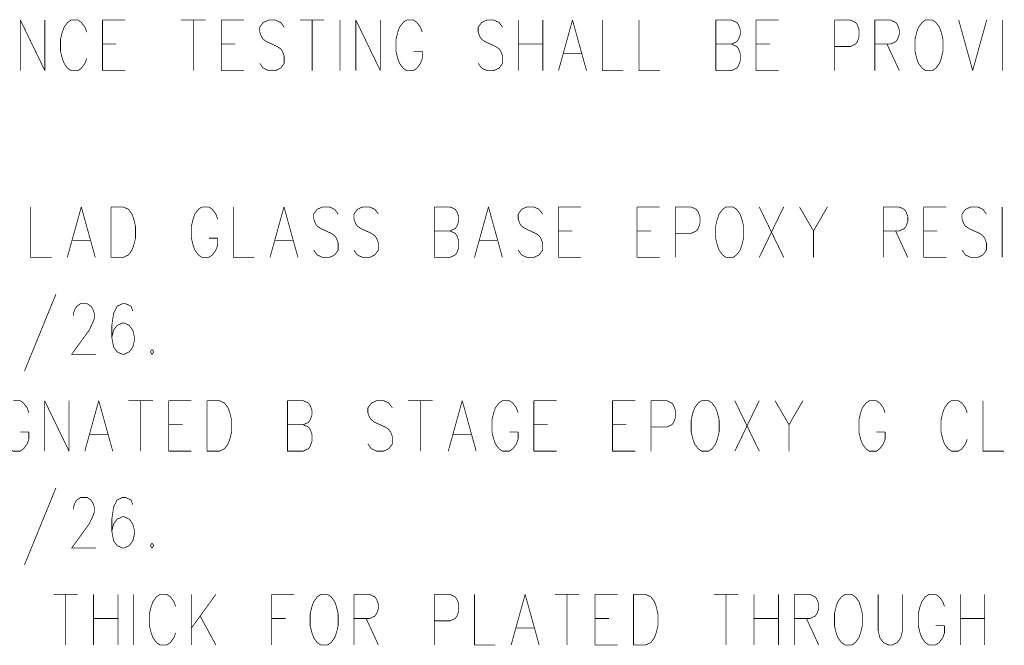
# Model space of a CAD drawing. Extents: x 0 to 34, y 0 to 22.
# Tile 24 of 33: x 21.871 to 23.152, y 9.849 to 10.663. Entities that reach past the tile are written whole.
import ezdxf

# ---------------------------------------------------------------- set-up
doc = ezdxf.new("R2010")
doc.units = 0
doc.header["$MEASUREMENT"] = 0
doc.layers.add('DD_PHO', color=7, linetype='CONTINUOUS')

msp = doc.modelspace()

# ---------------------------------------------------------------- linework, layer by layer
at = {"layer": 'DD_PHO', "const_width": 0.001}
for points in [[(21.872, 10.6625), (21.872, 10.5968)], [(21.872, 10.6625), (21.9039, 10.5968)], [(21.9039, 10.6625), (21.9039, 10.5968)], [(21.9379, 10.6625), (21.9334, 10.6593), (21.9289, 10.6531), (21.9266, 10.6468), (21.9243, 10.6375)], [(21.947, 10.6625), (21.9379, 10.6625)], [(21.9584, 10.6468), (21.9561, 10.6531), (21.9516, 10.6593), (21.947, 10.6625)], [(21.9789, 10.6625), (21.9789, 10.5968)], [(21.9789, 10.6625), (22.0084, 10.6625)], [(22.0811, 10.6625), (22.1129, 10.6625)], [(22.097, 10.6625), (22.097, 10.5968)], [(22.1334, 10.6625), (22.1334, 10.5968)], [(22.1334, 10.6625), (22.1629, 10.6625)], [(22.1948, 10.6625), (22.1879, 10.6593), (22.1834, 10.6531), (22.1834, 10.6468), (22.1857, 10.6406), (22.1879, 10.6375)], [(22.2039, 10.6625), (22.1948, 10.6625)], [(22.2152, 10.6531), (22.2107, 10.6593), (22.2039, 10.6625)], [(22.2357, 10.6625), (22.2675, 10.6625)], [(22.2516, 10.6625), (22.2516, 10.5968)], [(22.2879, 10.6625), (22.2879, 10.5968)], [(22.3084, 10.6625), (22.3084, 10.5968)], [(22.3084, 10.6625), (22.3402, 10.5968)], [(22.3402, 10.6625), (22.3402, 10.5968)], [(22.3743, 10.6625), (22.3698, 10.6593), (22.3652, 10.6531), (22.3629, 10.6468), (22.3607, 10.6375)], [(22.3834, 10.6625), (22.3743, 10.6625)], [(22.3948, 10.6468), (22.3925, 10.6531), (22.3879, 10.6593), (22.3834, 10.6625)], [(22.4789, 10.6625), (22.472, 10.6593), (22.4675, 10.6531), (22.4675, 10.6468), (22.4698, 10.6406), (22.472, 10.6375)], [(22.4879, 10.6625), (22.4789, 10.6625)], [(22.4993, 10.6531), (22.4948, 10.6593), (22.4879, 10.6625)], [(22.5198, 10.6625), (22.5198, 10.5968)], [(22.5516, 10.6625), (22.5516, 10.5968)], [(22.5902, 10.6625), (22.572, 10.5968)], [(22.5902, 10.6625), (22.6084, 10.5968)], [(22.6289, 10.6625), (22.6289, 10.5968), (22.6561, 10.5968)], [(22.6766, 10.6625), (22.6766, 10.5968), (22.7039, 10.5968)], [(22.7766, 10.6625), (22.7766, 10.5968)], [(22.7766, 10.6625), (22.797, 10.6625)], [(22.797, 10.6625), (22.8039, 10.6593), (22.8061, 10.6562)], [(22.8061, 10.6562), (22.8084, 10.65)], [(22.8289, 10.6625), (22.8289, 10.5968)], [(22.8289, 10.6625), (22.8584, 10.6625)], [(22.9311, 10.6625), (22.9311, 10.5968)], [(22.9311, 10.6625), (22.9516, 10.6625)], [(22.9516, 10.6625), (22.9584, 10.6593), (22.9607, 10.6562)], [(22.9607, 10.6562), (22.9629, 10.65)], [(22.9834, 10.6625), (22.9834, 10.5968)], [(22.9834, 10.6625), (23.0039, 10.6625)], [(23.0039, 10.6625), (23.0107, 10.6593), (23.0129, 10.6562)], [(23.0129, 10.6562), (23.0152, 10.65)], [(23.0493, 10.6625), (23.0448, 10.6593), (23.0402, 10.6531), (23.0379, 10.6468), (23.0357, 10.6375)], [(23.0584, 10.6625), (23.0493, 10.6625)], [(23.072, 10.6375), (23.0698, 10.6468), (23.0675, 10.6531), (23.0629, 10.6593), (23.0584, 10.6625)], [(23.0925, 10.6625), (23.1107, 10.5968)], [(23.1289, 10.6625), (23.1107, 10.5968)], [(23.1493, 10.6625), (23.1493, 10.5968)], [(22.8084, 10.6437), (22.8061, 10.6375)], [(22.8084, 10.65), (22.8084, 10.6437)], [(22.9629, 10.65), (22.9629, 10.6406), (22.9607, 10.6343), (22.9584, 10.6312)], [(23.0152, 10.6437), (23.0129, 10.6375)], [(23.0152, 10.65), (23.0152, 10.6437)], [(21.9243, 10.6375), (21.9243, 10.6218), (21.9266, 10.6125)], [(21.9789, 10.6312), (21.997, 10.6312)], [(22.1334, 10.6312), (22.1516, 10.6312)], [(22.1879, 10.6375), (22.1925, 10.6343), (22.2061, 10.6281), (22.2107, 10.625)], [(22.3607, 10.6375), (22.3607, 10.6218), (22.3629, 10.6125)], [(22.472, 10.6375), (22.4766, 10.6343), (22.4902, 10.6281), (22.4948, 10.625)], [(22.5198, 10.6312), (22.5516, 10.6312)], [(22.7766, 10.6312), (22.797, 10.6312)], [(22.8061, 10.6375), (22.8039, 10.6343), (22.797, 10.6312)], [(22.797, 10.6312), (22.8039, 10.6281), (22.8061, 10.625)], [(22.8289, 10.6312), (22.847, 10.6312)], [(22.9584, 10.6312), (22.9516, 10.6281), (22.9311, 10.6281)], [(23.0039, 10.6312), (22.9834, 10.6312)], [(22.9993, 10.6312), (23.0152, 10.5968)], [(23.0129, 10.6375), (23.0107, 10.6343), (23.0039, 10.6312)], [(23.0357, 10.6375), (23.0357, 10.6218), (23.0379, 10.6125)], [(23.0698, 10.6125), (23.072, 10.6218), (23.072, 10.6375)], [(22.2107, 10.625), (22.2129, 10.6218), (22.2152, 10.6156), (22.2152, 10.6062)], [(22.3834, 10.6218), (22.3948, 10.6218)], [(22.3948, 10.6125), (22.3948, 10.6218)], [(22.4948, 10.625), (22.497, 10.6218), (22.4993, 10.6156), (22.4993, 10.6062)], [(22.5789, 10.6187), (22.6016, 10.6187)], [(22.8084, 10.6187), (22.8084, 10.6093), (22.8061, 10.6031), (22.8039, 10.6)], [(22.8061, 10.625), (22.8084, 10.6187)], [(21.9266, 10.6125), (21.9289, 10.6062)], [(21.9289, 10.6062), (21.9334, 10.6)], [(21.9516, 10.6), (21.9561, 10.6062)], [(21.9561, 10.6062), (21.9584, 10.6125)], [(22.1879, 10.6), (22.1834, 10.6062)], [(22.2152, 10.6062), (22.2107, 10.6)], [(22.3629, 10.6125), (22.3652, 10.6062)], [(22.3652, 10.6062), (22.3698, 10.6)], [(22.3879, 10.6), (22.3925, 10.6062)], [(22.3925, 10.6062), (22.3948, 10.6125)], [(22.472, 10.6), (22.4675, 10.6062)], [(22.4993, 10.6062), (22.4948, 10.6)], [(23.0379, 10.6125), (23.0402, 10.6062)], [(23.0402, 10.6062), (23.0448, 10.6)], [(23.0629, 10.6), (23.0675, 10.6062)], [(23.0675, 10.6062), (23.0698, 10.6125)], [(21.9334, 10.6), (21.9379, 10.5968), (21.947, 10.5968), (21.9516, 10.6)], [(21.9789, 10.5968), (22.0084, 10.5968)], [(22.1334, 10.5968), (22.1629, 10.5968)], [(22.2107, 10.6), (22.2039, 10.5968), (22.1948, 10.5968), (22.1879, 10.6)], [(22.3698, 10.6), (22.3743, 10.5968), (22.3834, 10.5968), (22.3879, 10.6)], [(22.4948, 10.6), (22.4879, 10.5968), (22.4789, 10.5968), (22.472, 10.6)], [(22.8039, 10.6), (22.797, 10.5968), (22.7766, 10.5968)], [(22.8289, 10.5968), (22.8584, 10.5968)], [(23.0448, 10.6), (23.0493, 10.5968), (23.0584, 10.5968), (23.0629, 10.6)], [(21.8854, 10.4195), (21.8854, 10.3538), (21.9127, 10.3538)], [(21.9513, 10.4195), (21.9331, 10.3538)], [(21.9513, 10.4195), (21.9695, 10.3538)], [(21.9899, 10.4195), (21.9899, 10.3538)], [(21.9899, 10.4195), (22.0059, 10.4195)], [(22.0059, 10.4195), (22.0127, 10.4163), (22.0172, 10.4101), (22.0195, 10.4038), (22.0218, 10.3945)], [(22.1081, 10.4195), (22.1036, 10.4163), (22.099, 10.4101), (22.0968, 10.4038), (22.0945, 10.3945)], [(22.1172, 10.4195), (22.1081, 10.4195)], [(22.1286, 10.4038), (22.1263, 10.4101), (22.1218, 10.4163), (22.1172, 10.4195)], [(22.149, 10.4195), (22.149, 10.3538), (22.1763, 10.3538)], [(22.2149, 10.4195), (22.1968, 10.3538)], [(22.2149, 10.4195), (22.2331, 10.3538)], [(22.2649, 10.4195), (22.2581, 10.4163), (22.2536, 10.4101), (22.2536, 10.4038), (22.2559, 10.3976), (22.2581, 10.3945)], [(22.274, 10.4195), (22.2649, 10.4195)], [(22.2854, 10.4101), (22.2809, 10.4163), (22.274, 10.4195)], [(22.3172, 10.4195), (22.3104, 10.4163), (22.3059, 10.4101), (22.3059, 10.4038), (22.3081, 10.3976), (22.3104, 10.3945)], [(22.3263, 10.4195), (22.3172, 10.4195)], [(22.3377, 10.4101), (22.3331, 10.4163), (22.3263, 10.4195)], [(22.4104, 10.4195), (22.4104, 10.3538)], [(22.4104, 10.4195), (22.4309, 10.4195)], [(22.4309, 10.4195), (22.4377, 10.4163), (22.4399, 10.4132)], [(22.4399, 10.4132), (22.4422, 10.407)], [(22.4809, 10.4195), (22.4627, 10.3538)], [(22.4809, 10.4195), (22.499, 10.3538)], [(22.5309, 10.4195), (22.524, 10.4163), (22.5195, 10.4101), (22.5195, 10.4038), (22.5218, 10.3976), (22.524, 10.3945)], [(22.5399, 10.4195), (22.5309, 10.4195)], [(22.5513, 10.4101), (22.5468, 10.4163), (22.5399, 10.4195)], [(22.5718, 10.4195), (22.5718, 10.3538)], [(22.5718, 10.4195), (22.6013, 10.4195)], [(22.674, 10.4195), (22.674, 10.3538)], [(22.674, 10.4195), (22.7036, 10.4195)], [(22.724, 10.4195), (22.724, 10.3538)], [(22.724, 10.4195), (22.7445, 10.4195)], [(22.7445, 10.4195), (22.7513, 10.4163), (22.7536, 10.4132)], [(22.7536, 10.4132), (22.7559, 10.407)], [(22.7899, 10.4195), (22.7854, 10.4163), (22.7809, 10.4101), (22.7786, 10.4038), (22.7763, 10.3945)], [(22.799, 10.4195), (22.7899, 10.4195)], [(22.8127, 10.3945), (22.8104, 10.4038), (22.8081, 10.4101), (22.8036, 10.4163), (22.799, 10.4195)], [(22.8331, 10.4195), (22.8649, 10.3538)], [(22.8649, 10.4195), (22.8331, 10.3538)], [(22.8854, 10.4195), (22.9036, 10.3882)], [(22.9218, 10.4195), (22.9036, 10.3882)], [(22.9945, 10.4195), (22.9945, 10.3538)], [(22.9945, 10.4195), (23.0149, 10.4195)], [(23.0149, 10.4195), (23.0218, 10.4163), (23.024, 10.4132)], [(23.024, 10.4132), (23.0263, 10.407)], [(23.0468, 10.4195), (23.0468, 10.3538)], [(23.0468, 10.4195), (23.0763, 10.4195)], [(23.1081, 10.4195), (23.1013, 10.4163), (23.0968, 10.4101), (23.0968, 10.4038), (23.099, 10.3976), (23.1013, 10.3945)], [(23.1172, 10.4195), (23.1081, 10.4195)], [(23.1286, 10.4101), (23.124, 10.4163), (23.1172, 10.4195)], [(23.149, 10.4195), (23.149, 10.3538)], [(22.4422, 10.4007), (22.4399, 10.3945)], [(22.4422, 10.407), (22.4422, 10.4007)], [(22.7559, 10.407), (22.7559, 10.3976), (22.7536, 10.3913), (22.7513, 10.3882)], [(23.0263, 10.4007), (23.024, 10.3945)], [(23.0263, 10.407), (23.0263, 10.4007)], [(22.0218, 10.3945), (22.0218, 10.3788), (22.0195, 10.3695)], [(22.0945, 10.3945), (22.0945, 10.3788), (22.0968, 10.3695)], [(22.2581, 10.3945), (22.2627, 10.3913), (22.2763, 10.3851), (22.2809, 10.382)], [(22.3104, 10.3945), (22.3149, 10.3913), (22.3286, 10.3851), (22.3331, 10.382)], [(22.4104, 10.3882), (22.4309, 10.3882)], [(22.4399, 10.3945), (22.4377, 10.3913), (22.4309, 10.3882)], [(22.4309, 10.3882), (22.4377, 10.3851), (22.4399, 10.382)], [(22.524, 10.3945), (22.5286, 10.3913), (22.5422, 10.3851), (22.5468, 10.382)], [(22.5718, 10.3882), (22.5899, 10.3882)], [(22.674, 10.3882), (22.6922, 10.3882)], [(22.7513, 10.3882), (22.7445, 10.3851), (22.724, 10.3851)], [(22.7763, 10.3945), (22.7763, 10.3788), (22.7786, 10.3695)], [(22.8104, 10.3695), (22.8127, 10.3788), (22.8127, 10.3945)], [(22.9036, 10.3882), (22.9036, 10.3538)], [(23.0149, 10.3882), (22.9945, 10.3882)], [(23.0104, 10.3882), (23.0263, 10.3538)], [(23.024, 10.3945), (23.0218, 10.3913), (23.0149, 10.3882)], [(23.0468, 10.3882), (23.0649, 10.3882)], [(23.1013, 10.3945), (23.1059, 10.3913), (23.1195, 10.3851), (23.124, 10.382)], [(21.9399, 10.3757), (21.9627, 10.3757)], [(22.1172, 10.3788), (22.1286, 10.3788)], [(22.1286, 10.3695), (22.1286, 10.3788)], [(22.2036, 10.3757), (22.2263, 10.3757)], [(22.2809, 10.382), (22.2831, 10.3788), (22.2854, 10.3726), (22.2854, 10.3632)], [(22.3331, 10.382), (22.3354, 10.3788), (22.3377, 10.3726), (22.3377, 10.3632)], [(22.4422, 10.3757), (22.4422, 10.3663), (22.4399, 10.3601), (22.4377, 10.357)], [(22.4399, 10.382), (22.4422, 10.3757)], [(22.4695, 10.3757), (22.4922, 10.3757)], [(22.5468, 10.382), (22.549, 10.3788), (22.5513, 10.3726), (22.5513, 10.3632)], [(23.124, 10.382), (23.1263, 10.3788), (23.1286, 10.3726), (23.1286, 10.3632)], [(22.0172, 10.3632), (22.0127, 10.357)], [(22.0195, 10.3695), (22.0172, 10.3632)], [(22.0968, 10.3695), (22.099, 10.3632)], [(22.099, 10.3632), (22.1036, 10.357)], [(22.1218, 10.357), (22.1263, 10.3632)], [(22.1263, 10.3632), (22.1286, 10.3695)], [(22.2581, 10.357), (22.2536, 10.3632)], [(22.2854, 10.3632), (22.2809, 10.357)], [(22.3104, 10.357), (22.3059, 10.3632)], [(22.3377, 10.3632), (22.3331, 10.357)], [(22.524, 10.357), (22.5195, 10.3632)], [(22.5513, 10.3632), (22.5468, 10.357)], [(22.7786, 10.3695), (22.7809, 10.3632)], [(22.7809, 10.3632), (22.7854, 10.357)], [(22.8036, 10.357), (22.8081, 10.3632)], [(22.8081, 10.3632), (22.8104, 10.3695)], [(23.1013, 10.357), (23.0968, 10.3632)], [(23.1286, 10.3632), (23.124, 10.357)], [(22.0127, 10.357), (22.0059, 10.3538), (21.9899, 10.3538)], [(22.1036, 10.357), (22.1081, 10.3538), (22.1172, 10.3538), (22.1218, 10.357)], [(22.2809, 10.357), (22.274, 10.3538), (22.2649, 10.3538), (22.2581, 10.357)], [(22.3331, 10.357), (22.3263, 10.3538), (22.3172, 10.3538), (22.3104, 10.357)], [(22.4377, 10.357), (22.4309, 10.3538), (22.4104, 10.3538)], [(22.5468, 10.357), (22.5399, 10.3538), (22.5309, 10.3538), (22.524, 10.357)], [(22.5718, 10.3538), (22.6013, 10.3538)], [(22.674, 10.3538), (22.7036, 10.3538)], [(22.7854, 10.357), (22.7899, 10.3538), (22.799, 10.3538), (22.8036, 10.357)], [(23.0468, 10.3538), (23.0763, 10.3538)], [(23.124, 10.357), (23.1172, 10.3538), (23.1081, 10.3538), (23.1013, 10.357)], [(21.9183, 10.306), (21.8774, 10.2059)], [(21.941, 10.281), (21.9433, 10.2872)], [(21.9433, 10.2872), (21.9456, 10.2903), (21.9501, 10.2935)], [(21.9501, 10.2935), (21.9592, 10.2935)], [(21.9592, 10.2935), (21.9638, 10.2903), (21.966, 10.2872)], [(21.966, 10.2872), (21.9683, 10.281)], [(22.0047, 10.2935), (21.9979, 10.2903), (21.9933, 10.281)], [(22.0092, 10.2935), (22.0047, 10.2935)], [(22.0183, 10.2841), (22.016, 10.2903), (22.0092, 10.2935)], [(21.941, 10.2778), (21.941, 10.281)], [(21.9683, 10.2747), (21.966, 10.2685)], [(21.9683, 10.281), (21.9683, 10.2747)], [(21.9933, 10.281), (21.991, 10.2653), (21.991, 10.2497)], [(21.966, 10.2685), (21.9615, 10.2591), (21.9388, 10.2278), (21.9706, 10.2278)], [(22.0047, 10.2685), (21.9979, 10.2653), (21.9933, 10.2591), (21.991, 10.2497)], [(22.0069, 10.2685), (22.0047, 10.2685)], [(22.0206, 10.2497), (22.0183, 10.2591), (22.0138, 10.2653), (22.0069, 10.2685)], [(21.991, 10.2497), (21.9933, 10.2372)], [(22.0183, 10.2372), (22.0206, 10.2466), (22.0206, 10.2497)], [(21.9933, 10.2372), (21.9979, 10.231)], [(22.0138, 10.231), (22.0183, 10.2372)], [(22.0433, 10.2341), (22.041, 10.231)], [(22.0456, 10.231), (22.0433, 10.2341)], [(21.9979, 10.231), (22.0047, 10.2278), (22.0069, 10.2278), (22.0138, 10.231)], [(22.041, 10.231), (22.0433, 10.2278), (22.0456, 10.231)], [(21.8718, 10.1675), (21.8627, 10.1675)], [(21.8831, 10.1518), (21.8809, 10.1581), (21.8763, 10.1643), (21.8718, 10.1675)], [(21.9036, 10.1675), (21.9036, 10.1018)], [(21.9036, 10.1675), (21.9354, 10.1018)], [(21.9354, 10.1675), (21.9354, 10.1018)], [(21.974, 10.1675), (21.9559, 10.1018)], [(21.974, 10.1675), (21.9922, 10.1018)], [(22.0127, 10.1675), (22.0445, 10.1675)], [(22.0286, 10.1675), (22.0286, 10.1018)], [(22.0649, 10.1675), (22.0649, 10.1018)], [(22.0649, 10.1675), (22.0945, 10.1675)], [(22.1149, 10.1675), (22.1149, 10.1018)], [(22.1149, 10.1675), (22.1309, 10.1675)], [(22.1309, 10.1675), (22.1377, 10.1643), (22.1422, 10.1581), (22.1445, 10.1518), (22.1468, 10.1425)], [(22.2195, 10.1675), (22.2195, 10.1018)], [(22.2195, 10.1675), (22.2399, 10.1675)], [(22.2399, 10.1675), (22.2468, 10.1643), (22.249, 10.1612)], [(22.249, 10.1612), (22.2513, 10.155)], [(22.3354, 10.1675), (22.3286, 10.1643), (22.324, 10.1581), (22.324, 10.1518), (22.3263, 10.1456), (22.3286, 10.1425)], [(22.3445, 10.1675), (22.3354, 10.1675)], [(22.3559, 10.1581), (22.3513, 10.1643), (22.3445, 10.1675)], [(22.3763, 10.1675), (22.4081, 10.1675)], [(22.3922, 10.1675), (22.3922, 10.1018)], [(22.4468, 10.1675), (22.4286, 10.1018)], [(22.4468, 10.1675), (22.4649, 10.1018)], [(22.499, 10.1675), (22.4945, 10.1643), (22.4899, 10.1581), (22.4877, 10.1518), (22.4854, 10.1425)], [(22.5081, 10.1675), (22.499, 10.1675)], [(22.5195, 10.1518), (22.5172, 10.1581), (22.5127, 10.1643), (22.5081, 10.1675)], [(22.5399, 10.1675), (22.5399, 10.1018)], [(22.5399, 10.1675), (22.5695, 10.1675)], [(22.6422, 10.1675), (22.6422, 10.1018)], [(22.6422, 10.1675), (22.6718, 10.1675)], [(22.6922, 10.1675), (22.6922, 10.1018)], [(22.6922, 10.1675), (22.7127, 10.1675)], [(22.7127, 10.1675), (22.7195, 10.1643), (22.7218, 10.1612)], [(22.7218, 10.1612), (22.724, 10.155)], [(22.7581, 10.1675), (22.7536, 10.1643), (22.749, 10.1581), (22.7468, 10.1518), (22.7445, 10.1425)], [(22.7672, 10.1675), (22.7581, 10.1675)], [(22.7809, 10.1425), (22.7786, 10.1518), (22.7763, 10.1581), (22.7718, 10.1643), (22.7672, 10.1675)], [(22.8013, 10.1675), (22.8331, 10.1018)], [(22.8331, 10.1675), (22.8013, 10.1018)], [(22.8536, 10.1675), (22.8718, 10.1362)], [(22.8899, 10.1675), (22.8718, 10.1362)], [(22.9763, 10.1675), (22.9718, 10.1643), (22.9672, 10.1581), (22.9649, 10.1518), (22.9627, 10.1425)], [(22.9854, 10.1675), (22.9763, 10.1675)], [(22.9968, 10.1518), (22.9945, 10.1581), (22.9899, 10.1643), (22.9854, 10.1675)], [(23.0831, 10.1675), (23.0786, 10.1643), (23.074, 10.1581), (23.0718, 10.1518), (23.0695, 10.1425)], [(23.0922, 10.1675), (23.0831, 10.1675)], [(23.1036, 10.1518), (23.1013, 10.1581), (23.0968, 10.1643), (23.0922, 10.1675)], [(23.124, 10.1675), (23.124, 10.1018), (23.1513, 10.1018)], [(22.1468, 10.1425), (22.1468, 10.1268), (22.1445, 10.1175)], [(22.249, 10.1425), (22.2468, 10.1393), (22.2399, 10.1362)], [(22.2513, 10.1487), (22.249, 10.1425)], [(22.2513, 10.155), (22.2513, 10.1487)], [(22.3286, 10.1425), (22.3331, 10.1393), (22.3468, 10.1331), (22.3513, 10.13)], [(22.4854, 10.1425), (22.4854, 10.1268), (22.4877, 10.1175)], [(22.724, 10.155), (22.724, 10.1456), (22.7218, 10.1393), (22.7195, 10.1362)], [(22.7445, 10.1425), (22.7445, 10.1268), (22.7468, 10.1175)], [(22.7786, 10.1175), (22.7809, 10.1268), (22.7809, 10.1425)], [(22.9627, 10.1425), (22.9627, 10.1268), (22.9649, 10.1175)], [(23.0695, 10.1425), (23.0695, 10.1268), (23.0718, 10.1175)], [(22.0649, 10.1362), (22.0831, 10.1362)], [(22.2195, 10.1362), (22.2399, 10.1362)], [(22.2399, 10.1362), (22.2468, 10.1331), (22.249, 10.13)], [(22.249, 10.13), (22.2513, 10.1237)], [(22.3513, 10.13), (22.3536, 10.1268), (22.3559, 10.1206), (22.3559, 10.1112)], [(22.5399, 10.1362), (22.5581, 10.1362)], [(22.6422, 10.1362), (22.6604, 10.1362)], [(22.7195, 10.1362), (22.7127, 10.1331), (22.6922, 10.1331)], [(22.8718, 10.1362), (22.8718, 10.1018)], [(21.8718, 10.1268), (21.8831, 10.1268)], [(21.8809, 10.1112), (21.8831, 10.1175)], [(21.8831, 10.1175), (21.8831, 10.1268)], [(21.9627, 10.1237), (21.9854, 10.1237)], [(22.1445, 10.1175), (22.1422, 10.1112)], [(22.2513, 10.1237), (22.2513, 10.1143), (22.249, 10.1081), (22.2468, 10.105)], [(22.4354, 10.1237), (22.4581, 10.1237)], [(22.4877, 10.1175), (22.4899, 10.1112)], [(22.5081, 10.1268), (22.5195, 10.1268)], [(22.5172, 10.1112), (22.5195, 10.1175)], [(22.5195, 10.1175), (22.5195, 10.1268)], [(22.7468, 10.1175), (22.749, 10.1112)], [(22.7763, 10.1112), (22.7786, 10.1175)], [(22.9649, 10.1175), (22.9672, 10.1112)], [(22.9854, 10.1268), (22.9968, 10.1268)], [(22.9945, 10.1112), (22.9968, 10.1175)], [(22.9968, 10.1175), (22.9968, 10.1268)], [(23.0718, 10.1175), (23.074, 10.1112)], [(23.1013, 10.1112), (23.1036, 10.1175)], [(21.8581, 10.105), (21.8627, 10.1018), (21.8718, 10.1018), (21.8763, 10.105)], [(21.8763, 10.105), (21.8809, 10.1112)], [(22.1377, 10.105), (22.1309, 10.1018), (22.1149, 10.1018)], [(22.1422, 10.1112), (22.1377, 10.105)], [(22.2468, 10.105), (22.2399, 10.1018), (22.2195, 10.1018)], [(22.3286, 10.105), (22.324, 10.1112)], [(22.3513, 10.105), (22.3445, 10.1018), (22.3354, 10.1018), (22.3286, 10.105)], [(22.3559, 10.1112), (22.3513, 10.105)], [(22.4899, 10.1112), (22.4945, 10.105)], [(22.4945, 10.105), (22.499, 10.1018), (22.5081, 10.1018), (22.5127, 10.105)], [(22.5127, 10.105), (22.5172, 10.1112)], [(22.749, 10.1112), (22.7536, 10.105)], [(22.7536, 10.105), (22.7581, 10.1018), (22.7672, 10.1018), (22.7718, 10.105)], [(22.7718, 10.105), (22.7763, 10.1112)], [(22.9672, 10.1112), (22.9718, 10.105)], [(22.9718, 10.105), (22.9763, 10.1018), (22.9854, 10.1018), (22.9899, 10.105)], [(22.9899, 10.105), (22.9945, 10.1112)], [(23.074, 10.1112), (23.0786, 10.105)], [(23.0786, 10.105), (23.0831, 10.1018), (23.0922, 10.1018), (23.0968, 10.105)], [(23.0968, 10.105), (23.1013, 10.1112)], [(22.0649, 10.1018), (22.0945, 10.1018)], [(22.5399, 10.1018), (22.5695, 10.1018)], [(22.6422, 10.1018), (22.6718, 10.1018)], [(21.9183, 10.054), (21.8774, 9.9539)], [(21.9433, 10.0352), (21.9456, 10.0383), (21.9501, 10.0415)], [(21.9501, 10.0415), (21.9592, 10.0415)], [(21.9592, 10.0415), (21.9638, 10.0383), (21.966, 10.0352)], [(22.0047, 10.0415), (21.9979, 10.0383), (21.9933, 10.029)], [(22.0092, 10.0415), (22.0047, 10.0415)], [(22.0183, 10.0321), (22.016, 10.0383), (22.0092, 10.0415)], [(21.941, 10.029), (21.9433, 10.0352)], [(21.941, 10.0258), (21.941, 10.029)], [(21.966, 10.0352), (21.9683, 10.029)], [(21.9683, 10.029), (21.9683, 10.0227)], [(21.9933, 10.029), (21.991, 10.0133), (21.991, 9.9977)], [(21.966, 10.0165), (21.9615, 10.0071), (21.9388, 9.9758), (21.9706, 9.9758)], [(21.9683, 10.0227), (21.966, 10.0165)], [(22.0047, 10.0165), (21.9979, 10.0133), (21.9933, 10.0071), (21.991, 9.9977)], [(22.0069, 10.0165), (22.0047, 10.0165)], [(22.0206, 9.9977), (22.0183, 10.0071), (22.0138, 10.0133), (22.0069, 10.0165)], [(21.991, 9.9977), (21.9933, 9.9852)], [(22.0183, 9.9852), (22.0206, 9.9946), (22.0206, 9.9977)], [(21.9933, 9.9852), (21.9979, 9.979)], [(21.9979, 9.979), (22.0047, 9.9758), (22.0069, 9.9758), (22.0138, 9.979)], [(22.0138, 9.979), (22.0183, 9.9852)], [(22.0433, 9.9821), (22.041, 9.979)], [(22.041, 9.979), (22.0433, 9.9758), (22.0456, 9.979)], [(22.0456, 9.979), (22.0433, 9.9821)], [(21.9149, 9.9155), (21.9468, 9.9155)], [(21.9309, 9.9155), (21.9309, 9.8498)], [(21.9672, 9.9155), (21.9672, 9.8498)], [(21.999, 9.9155), (21.999, 9.8498)], [(22.0195, 9.9155), (22.0195, 9.8498)], [(22.0536, 9.9155), (22.049, 9.9123), (22.0445, 9.9061), (22.0422, 9.8998), (22.0399, 9.8905)], [(22.0627, 9.9155), (22.0536, 9.9155)], [(22.074, 9.8998), (22.0718, 9.9061), (22.0672, 9.9123), (22.0627, 9.9155)], [(22.0945, 9.9155), (22.0945, 9.8498)], [(22.1263, 9.9155), (22.0945, 9.8717)], [(22.199, 9.9155), (22.199, 9.8498)], [(22.199, 9.9155), (22.2286, 9.9155)], [(22.2627, 9.9155), (22.2581, 9.9123), (22.2536, 9.9061), (22.2513, 9.8998), (22.249, 9.8905)], [(22.2718, 9.9155), (22.2627, 9.9155)], [(22.2854, 9.8905), (22.2831, 9.8998), (22.2809, 9.9061), (22.2763, 9.9123), (22.2718, 9.9155)], [(22.3059, 9.9155), (22.3059, 9.8498)], [(22.3059, 9.9155), (22.3263, 9.9155)], [(22.3263, 9.9155), (22.3331, 9.9123), (22.3354, 9.9092)], [(22.4104, 9.9155), (22.4104, 9.8498)], [(22.4104, 9.9155), (22.4309, 9.9155)], [(22.4309, 9.9155), (22.4377, 9.9123), (22.4399, 9.9092)], [(22.4627, 9.9155), (22.4627, 9.8498), (22.4899, 9.8498)], [(22.5286, 9.9155), (22.5104, 9.8498)], [(22.5286, 9.9155), (22.5468, 9.8498)], [(22.5672, 9.9155), (22.599, 9.9155)], [(22.5831, 9.9155), (22.5831, 9.8498)], [(22.6195, 9.9155), (22.6195, 9.8498)], [(22.6195, 9.9155), (22.649, 9.9155)], [(22.6695, 9.9155), (22.6695, 9.8498)], [(22.6695, 9.9155), (22.6854, 9.9155)], [(22.6854, 9.9155), (22.6922, 9.9123), (22.6968, 9.9061), (22.699, 9.8998), (22.7013, 9.8905)], [(22.774, 9.9155), (22.8059, 9.9155)], [(22.7899, 9.9155), (22.7899, 9.8498)], [(22.8263, 9.9155), (22.8263, 9.8498)], [(22.8581, 9.9155), (22.8581, 9.8498)], [(22.8786, 9.9155), (22.8786, 9.8498)], [(22.8786, 9.9155), (22.899, 9.9155)], [(22.899, 9.9155), (22.9059, 9.9123), (22.9081, 9.9092)], [(22.9445, 9.9155), (22.9399, 9.9123), (22.9354, 9.9061), (22.9331, 9.8998), (22.9309, 9.8905)], [(22.9536, 9.9155), (22.9445, 9.9155)], [(22.9672, 9.8905), (22.9649, 9.8998), (22.9627, 9.9061), (22.9581, 9.9123), (22.9536, 9.9155)], [(22.9877, 9.9155), (22.9877, 9.8686), (22.9899, 9.8592)], [(23.0172, 9.8592), (23.0195, 9.8686), (23.0195, 9.9155)], [(23.0536, 9.9155), (23.049, 9.9123), (23.0445, 9.9061), (23.0422, 9.8998), (23.0399, 9.8905)], [(23.0627, 9.9155), (23.0536, 9.9155)], [(23.074, 9.8998), (23.0718, 9.9061), (23.0672, 9.9123), (23.0627, 9.9155)], [(23.0945, 9.9155), (23.0945, 9.8498)], [(23.1263, 9.9155), (23.1263, 9.8498)], [(22.3354, 9.9092), (22.3377, 9.903)], [(22.3377, 9.903), (22.3377, 9.8967)], [(22.4422, 9.903), (22.4422, 9.8936), (22.4399, 9.8873), (22.4377, 9.8842)], [(22.4399, 9.9092), (22.4422, 9.903)], [(22.9081, 9.9092), (22.9104, 9.903)], [(22.9104, 9.903), (22.9104, 9.8967)], [(22.0399, 9.8905), (22.0399, 9.8748), (22.0422, 9.8655)], [(22.1059, 9.8873), (22.1263, 9.8498)], [(22.249, 9.8905), (22.249, 9.8748), (22.2513, 9.8655)], [(22.2831, 9.8655), (22.2854, 9.8748), (22.2854, 9.8905)], [(22.3354, 9.8905), (22.3331, 9.8873), (22.3263, 9.8842)], [(22.3377, 9.8967), (22.3354, 9.8905)], [(22.7013, 9.8905), (22.7013, 9.8748), (22.699, 9.8655)], [(22.9081, 9.8905), (22.9059, 9.8873), (22.899, 9.8842)], [(22.9104, 9.8967), (22.9081, 9.8905)], [(22.9309, 9.8905), (22.9309, 9.8748), (22.9331, 9.8655)], [(22.9649, 9.8655), (22.9672, 9.8748), (22.9672, 9.8905)], [(23.0399, 9.8905), (23.0399, 9.8748), (23.0422, 9.8655)], [(21.9672, 9.8842), (21.999, 9.8842)], [(22.199, 9.8842), (22.2172, 9.8842)], [(22.3263, 9.8842), (22.3059, 9.8842)], [(22.3218, 9.8842), (22.3377, 9.8498)], [(22.4377, 9.8842), (22.4309, 9.8811), (22.4104, 9.8811)], [(22.6195, 9.8842), (22.6377, 9.8842)], [(22.8263, 9.8842), (22.8581, 9.8842)], [(22.899, 9.8842), (22.8786, 9.8842)], [(22.8945, 9.8842), (22.9104, 9.8498)], [(23.0627, 9.8748), (23.074, 9.8748)], [(23.074, 9.8655), (23.074, 9.8748)], [(23.0945, 9.8842), (23.1263, 9.8842)], [(22.0422, 9.8655), (22.0445, 9.8592)], [(22.0718, 9.8592), (22.074, 9.8655)], [(22.2513, 9.8655), (22.2536, 9.8592)], [(22.2809, 9.8592), (22.2831, 9.8655)], [(22.5172, 9.8717), (22.5399, 9.8717)], [(22.699, 9.8655), (22.6968, 9.8592)], [(22.9331, 9.8655), (22.9354, 9.8592)], [(22.9627, 9.8592), (22.9649, 9.8655)], [(23.0422, 9.8655), (23.0445, 9.8592)], [(23.0718, 9.8592), (23.074, 9.8655)], [(22.0445, 9.8592), (22.049, 9.853)], [(22.049, 9.853), (22.0536, 9.8498), (22.0627, 9.8498), (22.0672, 9.853)], [(22.0672, 9.853), (22.0718, 9.8592)], [(22.2536, 9.8592), (22.2581, 9.853)], [(22.2581, 9.853), (22.2627, 9.8498), (22.2718, 9.8498), (22.2763, 9.853)], [(22.2763, 9.853), (22.2809, 9.8592)], [(22.6195, 9.8498), (22.649, 9.8498)], [(22.6922, 9.853), (22.6854, 9.8498), (22.6695, 9.8498)], [(22.6968, 9.8592), (22.6922, 9.853)], [(22.9354, 9.8592), (22.9399, 9.853)], [(22.9399, 9.853), (22.9445, 9.8498), (22.9536, 9.8498), (22.9581, 9.853)], [(22.9581, 9.853), (22.9627, 9.8592)], [(22.9899, 9.8592), (22.9945, 9.853)], [(22.9945, 9.853), (23.0013, 9.8498), (23.0059, 9.8498), (23.0127, 9.853)], [(23.0127, 9.853), (23.0172, 9.8592)], [(23.0445, 9.8592), (23.049, 9.853)], [(23.049, 9.853), (23.0536, 9.8498), (23.0627, 9.8498), (23.0672, 9.853)], [(23.0672, 9.853), (23.0718, 9.8592)]]:
    msp.add_lwpolyline(points, dxfattribs=at)

doc.saveas('drawing.dxf')
